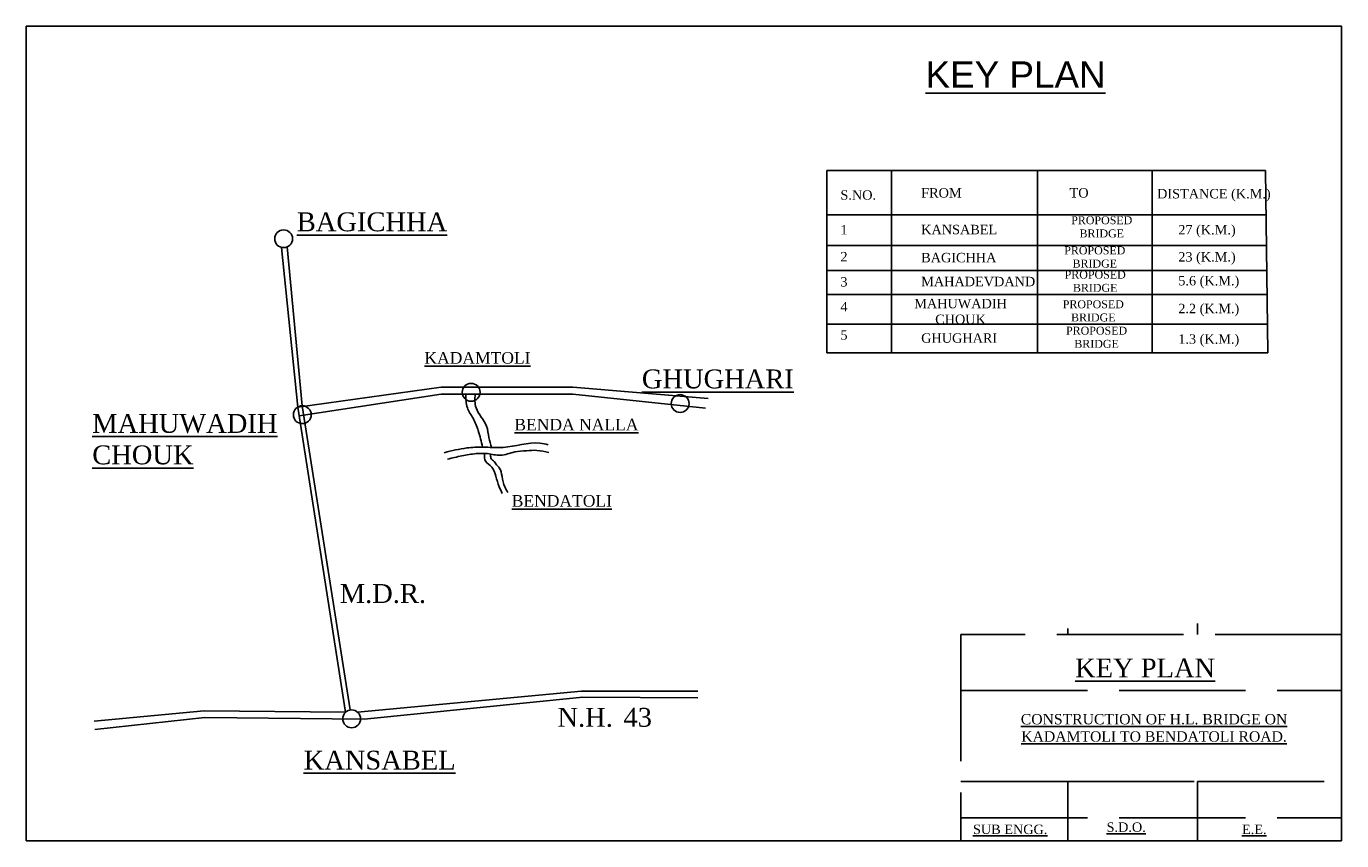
# Model space of a CAD drawing. Header units: inches. Extents: x 4 to 129, y -21 to 56.
import ezdxf

# ---------------------------------------------------------------- set-up
doc = ezdxf.new("R2010")
doc.units = ezdxf.units.IN
doc.header["$MEASUREMENT"] = 0
doc.linetypes.add('ACAD_ISO02W100', pattern=[15, 12, -3])
doc.styles.get("Standard").update_dxf_attribs({"font": 'arial.ttf'})

msp = doc.modelspace()

# ---------------------------------------------------------------- linework, layer by layer
for p, q in [((80.06, 42.33), (121.67, 42.33)), ((80.06, 42.33), (80.06, 25.04)), ((86.2, 25.04), (86.2, 42.33)), ((100.04, 25.04), (100.04, 42.33)), ((110.93, 42.33), (110.93, 25.04)), ((121.67, 42.33), (121.89, 25.04)), ((80.06, 38.13), (121.73, 38.13)), ((28.36, 35.04), (29.9, 19.9)), ((28.89, 35.08), (30.33, 20.01)), ((80.06, 35.21), (121.76, 35.21)), ((80.06, 32.86), (121.79, 32.86)), ((80.06, 30.56), (121.82, 30.56)), ((80.06, 27.75), (121.85, 27.75)), ((80.06, 25.04), (121.89, 25.04)), ((29.9, 19.9), (43.49, 21.8)), ((43.49, 21.8), (55.97, 21.8)), ((55.97, 21.8), (68.82, 20.72)), ((30.03, 19.07), (43.49, 21.12)), ((30.33, 20.01), (34.88, -8.83)), ((43.49, 21.12), (56, 21.11)), ((56, 21.11), (68.57, 19.79)), ((29.9, 19.9), (34.44, -9.04)), ((35.57, -9.03), (56.81, -7.05)), ((56.81, -7.05), (67.85, -7.05)), ((36.2, -9.71), (56.92, -7.62)), ((56.92, -7.62), (67.84, -7.67)), ((10.59, -9.88), (21.02, -8.91)), ((10.66, -10.67), (21.09, -9.53)), ((21.02, -8.91), (34.44, -9.04)), ((21.09, -9.53), (36.2, -9.71))]:
    msp.add_line(p, q)
at = {"linetype": 'ACAD_ISO02W100'}
for p, q in [((80.06, 38.13), (121.73, 38.13)), ((80.06, 35.21), (121.76, 35.21)), ((80.06, 32.86), (121.79, 32.86)), ((80.06, 30.56), (121.82, 30.56)), ((80.06, 27.75), (121.85, 27.75)), ((80.06, 25.04), (121.89, 25.04)), ((102.92, -1.09), (102.92, -1.67)), ((115.23, -0.62), (115.23, -1.67)), ((92.78, -6.97), (128.89, -6.97)), ((102.92, -15.6), (92.78, -15.6)), ((102.92, -15.6), (102.92, -21.23)), ((102.92, -15.6), (115.23, -15.6)), ((115.23, -15.6), (115.23, -21.23)), ((115.23, -15.6), (128.89, -15.6)), ((92.78, -19.06), (128.89, -19.06))]:
    msp.add_line(p, q, dxfattribs=at)
msp.add_lwpolyline([(128.89, -21.23), (4.16, -21.23), (4.16, 56.01), (128.89, 56.01)], close=True)
msp.add_lwpolyline([(92.78, -21.23), (128.89, -21.23), (128.89, -1.67), (92.78, -1.67)], close=True, dxfattribs=at)
for centre in [(28.56, 35.86), (46.34, 21.3), (30.33, 19.17), (66.16, 20.23), (35.01, -9.67)]:
    msp.add_circle(centre, 0.846)
for points in [[(45.82, 21.12), (45.99, 19.82), (46.52, 18.84), (47.02, 17.66), (47.43, 16.1)], [(46.72, 21.12), (46.81, 19.82), (47.81, 18.08), (48.02, 17), (48.27, 16.06)], [(43.79, 15.57), (45.94, 16.02), (47.43, 16.1), (49.37, 16.07), (52.86, 16.47), (53.66, 16.32)], [(44.09, 14.96), (45.47, 15.27), (46.82, 15.48), (47.89, 15.48), (49.12, 15.33), (50.47, 15.64), (51.6, 15.76), (52.58, 15.79), (53.71, 15.58)], [(47.6, 15.51), (47.72, 14.74), (48.3, 14.21), (48.67, 13.34), (49.01, 12.34), (49.28, 11.7)], [(48.2, 15.43), (48.22, 15.05), (48.56, 14.71), (48.83, 14.33), (49.01, 14.14), (49.27, 13.3), (49.54, 12.33), (49.82, 11.79)]]:
    msp.add_spline(points, degree=3)

# ---------------------------------------------------------------- texts
at = {"insert": (89.43, 52.68), "char_height": 2.5, "attachment_point": 1}
msp.add_mtext_dynamic_manual_height_columns('{\\LKEY PLAN}', width=23.0147, gutter_width=1, heights=[0], dxfattribs=at)
for s, insert, char_height, width, attachment_point in [('{\\fTimes New Roman|b0|i0|c0|p18;S.NO.} ', (81.36, 40.46), 0.8946, 1.2705, 1), ('{\\fTimes New Roman|b0|i0|c0|p18;FROM\\P} ', (89.02, 40.66), 0.8946, 1.2705, 1), ('{\\fTimes New Roman|b0|i0|c0|p18;TO\\P } ', (103.09, 40.66), 0.8946, 1.2705, 1), ('{\\fTimes New Roman|b0|i0|c0|p18;DISTANCE (K.M.)} ', (111.39, 40.58), 0.8946, 12.2097, 1), ('{\\fTimes New Roman|b0|i0|c0|p18;\\H2x;\\LBAGICHHA}', (29.81, 38.36), 0.8946, 19.5898, 1), ('\\pxqc;{\\fTimes New Roman|b0|i0|c0|p18;PROPOSED \\PBRIDGE}', (99.03, 37.99), 0.75, 14.2219, 1), ('{\\fTimes New Roman|b0|i0|c0|p18;1} ', (81.36, 37.16), 0.8946, 1.2705, 1), ('{\\fTimes New Roman|b0|i0|c0|p18;KANSABEL} ', (89.02, 37.18), 0.8946, 1.2705, 1), ('{\\fTimes New Roman|b0|i0|c0|p18;27 (K.M.)} ', (113.4, 37.16), 0.8946, 12.2097, 1), ('\\pxqc;{\\fTimes New Roman|b0|i0|c0|p18;PROPOSED \\PBRIDGE}', (98.37, 35.13), 0.75, 14.2219, 1), ('{\\fTimes New Roman|b0|i0|c0|p18;2} ', (81.36, 34.61), 0.8946, 1.2705, 1), ('{\\fTimes New Roman|b0|i0|c0|p18;BAGICHHA}', (89.02, 34.52), 0.8946, 1.2705, 1), ('{\\fTimes New Roman|b0|i0|c0|p18;23 (K.M.)} ', (113.4, 34.59), 0.8946, 12.2097, 1), ('\\pxqc;{\\fTimes New Roman|b0|i0|c0|p18;PROPOSED \\PBRIDGE}', (98.41, 32.83), 0.75, 14.2219, 1), ('{\\fTimes New Roman|b0|i0|c0|p18;5.6 (K.M.)} ', (113.4, 32.33), 0.8946, 12.2097, 1), ('{\\fTimes New Roman|b0|i0|c0|p18;3} ', (81.36, 32.22), 0.8946, 1.2705, 1), ('{\\fTimes New Roman|b0|i0|c0|p18;MAHADEVDAND}', (89.02, 32.25), 0.8946, 1.2705, 1), ('\\pxqc;{\\fTimes New Roman|b0|i0|c0|p18;MAHUWADIH \\PCHOUK}', (85.46, 30.16), 0.8946, 14.5801, 1), ('\\pxqc;{\\fTimes New Roman|b0|i0|c0|p18;PROPOSED \\PBRIDGE}', (98.23, 30.02), 0.75, 14.2219, 1), ('{\\fTimes New Roman|b0|i0|c0|p18;4} ', (81.36, 29.86), 0.8946, 1.2705, 1), ('{\\fTimes New Roman|b0|i0|c0|p18;2.2 (K.M.)} ', (113.4, 29.69), 0.8946, 12.2097, 1), ('\\pxqc;{\\fTimes New Roman|b0|i0|c0|p18;PROPOSED \\PBRIDGE}', (98.54, 27.52), 0.75, 14.2219, 1), ('{\\fTimes New Roman|b0|i0|c0|p18;5} ', (81.36, 27.18), 0.8946, 1.2705, 1), ('{\\fTimes New Roman|b0|i0|c0|p18;GHUGHARI }', (89.02, 26.89), 0.8946, 1.2705, 1), ('{\\fTimes New Roman|b0|i0|c0|p18;1.3 (K.M.)} ', (113.4, 26.8), 0.8946, 12.2097, 1), ('{\\fTimes New Roman|b0|i0|c0|p18;\\LKADAMTOLI}', (41.91, 25.11), 1.1, 19.5898, 1), ('{\\fTimes New Roman|b0|i0|c0|p18;\\H2x;\\LGHUGHARI}', (62.53, 23.46), 0.8946, 19.5898, 1), ('{\\fTimes New Roman|b0|i0|c0|p18;\\H2x;\\LMAHUWADIH CHOUK }', (10.41, 19.24), 0.8946, 19.5898, 1), ('{\\fTimes New Roman|b0|i0|c0|p18;\\LBENDA NALLA }', (50.44, 18.78), 1.1, 19.5898, 1), ('{\\fTimes New Roman|b0|i0|c0|p18;\\LBENDATOLI}', (50.19, 11.55), 1.1, 19.5898, 1), ('{\\fTimes New Roman|b0|i0|c0|p18;\\H2x;M.D.R.}', (33.88, 3.11), 0.8946, 19.5898, 1), ('{\\fTimes New Roman|b0|i0|c0|p18;\\H2x;\\LKEY PLAN\\Ftxt|c0;\\H0.5x; }', (103.61, -3.95), 0.8946, 19.5898, 1), ('\\pxi-3,l4,t4;{\\fTimes New Roman|b0|i0|c0|p18;\\H2x;N.H.^I43}', (53.63, -8.63), 0.8946, 19.5898, 1), ('{\\fTimes New Roman|b0|i0|c0|p18;\\LCONSTRUCTION OF H.L. BRIDGE ON KADAMTOLI TO BENDATOLI ROAD.}', (111.1, -9.21), 0.9841, 33.683, 2), ('{\\fTimes New Roman|b0|i0|c0|p18;\\H2x;\\LKANSABEL}', (30.46, -12.69), 0.8946, 19.5898, 1), ('{\\fTimes New Roman|b0|i0|c0|p18;\\LSUB ENGG.\\Ftxt|c0; }', (93.93, -19.7), 0.8946, 19.5898, 1), ('{\\fTimes New Roman|b0|i0|c0|p18;\\LS.D.O.\\Ftxt|c0; }', (106.6, -19.49), 0.8946, 19.5898, 1), ('{\\fTimes New Roman|b0|i0|c0|p18;\\LE.E.}', (119.44, -19.7), 0.8946, 19.5898, 1)]:
    msp.add_mtext(s, dxfattribs=dict(insert=insert, char_height=char_height, width=width, attachment_point=attachment_point))

doc.saveas('drawing.dxf')
